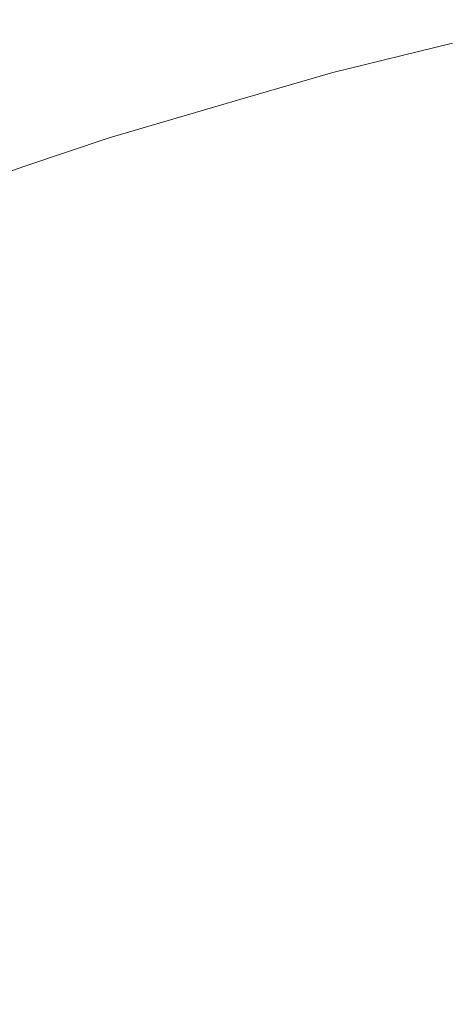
# Model space of a CAD drawing. Header units: centimetres. Extents: x -26 to 27.3, y 37.2 to 39.
# Tile 64 of 256: x -25.89148 to -25.88339, y 38.97925 to 38.9977. Entities that reach past the tile are written whole.
import ezdxf

# ---------------------------------------------------------------- set-up
doc = ezdxf.new("R2010")
doc.units = ezdxf.units.CM
doc.header["$LTSCALE"] = 2.54
doc.layers.add('Lucido design-1', color=7, linetype='Continuous')

# ---------------------------------------------------------------- blocks, each defined once
blk = doc.blocks.new('Gruppo-6-1')
at = {"color": 7, "linetype": 'Continuous', "lineweight": 9}
for points, invisible_edges in [([(-25.88337, 38.997254, -349.382667), (-25.885616, 38.996705, -349.382667), (-25.885603, 38.996659, -349.379592), (-25.881367, 38.997695, -349.379592)], 14), ([(-25.88337, 38.997254, -373.34943), (-25.885616, 38.996705, -373.34943), (-25.885603, 38.996659, -373.346355), (-25.881367, 38.997695, -373.346355)], 14), ([(-25.881357, 38.997649, -349.987027), (-25.885591, 38.996613, -349.987027), (-25.885616, 38.996705, -349.982667), (-25.88337, 38.997254, -349.982667)], 11), ([(-25.881357, 38.997649, -373.95379), (-25.885591, 38.996613, -373.95379), (-25.885616, 38.996705, -373.94943), (-25.88337, 38.997254, -373.94943)], 11), ([(-25.885548, 38.996452, -349.375446), (-25.881321, 38.997487, -349.375446), (-25.881367, 38.997695, -349.379592), (-25.885603, 38.996659, -349.379592)], 15), ([(-25.885548, 38.996452, -373.342209), (-25.881321, 38.997487, -373.342209), (-25.881367, 38.997695, -373.346355), (-25.885603, 38.996659, -373.346355)], 15), ([(-25.885591, 38.996613, -349.987027), (-25.881357, 38.997649, -349.987027), (-25.881299, 38.997389, -349.991159), (-25.885522, 38.996356, -349.991159)], 15), ([(-25.885591, 38.996613, -373.95379), (-25.881357, 38.997649, -373.95379), (-25.881299, 38.997389, -373.957922), (-25.885522, 38.996356, -373.957922)], 15), ([(-25.885448, 38.99608, -349.37131), (-25.881238, 38.99711, -349.37131), (-25.881321, 38.997487, -349.375446), (-25.885548, 38.996452, -349.375446)], 15), ([(-25.885448, 38.99608, -373.338073), (-25.881238, 38.99711, -373.338073), (-25.881321, 38.997487, -373.342209), (-25.885548, 38.996452, -373.342209)], 15), ([(-25.885522, 38.996356, -349.991159), (-25.881299, 38.997389, -349.991159), (-25.881205, 38.996963, -349.995273), (-25.885409, 38.995934, -349.995273)], 15), ([(-25.885522, 38.996356, -373.957922), (-25.881299, 38.997389, -373.957922), (-25.881205, 38.996963, -373.962036), (-25.885409, 38.995934, -373.962036)], 15), ([(-25.885616, 38.996705, -349.382667), (-25.88337, 38.997254, -349.382667), (-25.88337, 38.997254, -349.982667), (-25.885616, 38.996705, -349.982667)], 10), ([(-25.885616, 38.996705, -373.34943), (-25.88337, 38.997254, -373.34943), (-25.88337, 38.997254, -373.94943), (-25.885616, 38.996705, -373.94943)], 10), ([(-25.885304, 38.995541, -349.367189), (-25.881117, 38.996565, -349.367189), (-25.881238, 38.99711, -349.37131), (-25.885448, 38.99608, -349.37131)], 15), ([(-25.885304, 38.995541, -373.333952), (-25.881117, 38.996565, -373.333952), (-25.881238, 38.99711, -373.338073), (-25.885448, 38.99608, -373.338073)], 15), ([(-25.885409, 38.995934, -349.995273), (-25.881205, 38.996963, -349.995273), (-25.881074, 38.996371, -349.999363), (-25.885252, 38.995349, -349.999363)], 15), ([(-25.885409, 38.995934, -373.962036), (-25.881205, 38.996963, -373.962036), (-25.881074, 38.996371, -373.966126), (-25.885252, 38.995349, -373.966126)], 15), ([(-25.887399, 38.996185, -349.382667), (-25.889804, 38.995484, -349.382667), (-25.88979, 38.995439, -349.379592), (-25.885603, 38.996659, -349.379592)], 14), ([(-25.887399, 38.996185, -373.34943), (-25.889804, 38.995484, -373.34943), (-25.88979, 38.995439, -373.346355), (-25.885603, 38.996659, -373.346355)], 14), ([(-25.885591, 38.996613, -349.987027), (-25.889776, 38.995393, -349.987027), (-25.889804, 38.995484, -349.982667), (-25.887399, 38.996185, -349.982667)], 11), ([(-25.885591, 38.996613, -373.95379), (-25.889776, 38.995393, -373.95379), (-25.889804, 38.995484, -373.94943), (-25.887399, 38.996185, -373.94943)], 11), ([(-25.889726, 38.995235, -349.375446), (-25.885548, 38.996452, -349.375446), (-25.885603, 38.996659, -349.379592), (-25.88979, 38.995439, -349.379592)], 15), ([(-25.889726, 38.995235, -373.342209), (-25.885548, 38.996452, -373.342209), (-25.885603, 38.996659, -373.346355), (-25.88979, 38.995439, -373.346355)], 15), ([(-25.889776, 38.995393, -349.987027), (-25.885591, 38.996613, -349.987027), (-25.885522, 38.996356, -349.991159), (-25.889696, 38.995139, -349.991159)], 15), ([(-25.889776, 38.995393, -373.95379), (-25.885591, 38.996613, -373.95379), (-25.885522, 38.996356, -373.957922), (-25.889696, 38.995139, -373.957922)], 15), ([(-25.885603, 38.996659, -349.379592), (-25.885616, 38.996705, -349.382667), (-25.887399, 38.996185, -349.382667)], 9), ([(-25.885616, 38.996705, -349.982667), (-25.887399, 38.996185, -349.982667), (-25.887399, 38.996185, -349.382667), (-25.885616, 38.996705, -349.382667)], 10), ([(-25.887399, 38.996185, -349.982667), (-25.885616, 38.996705, -349.982667), (-25.885591, 38.996613, -349.987027)], 10), ([(-25.885603, 38.996659, -373.346355), (-25.885616, 38.996705, -373.34943), (-25.887399, 38.996185, -373.34943)], 9), ([(-25.885616, 38.996705, -373.94943), (-25.887399, 38.996185, -373.94943), (-25.887399, 38.996185, -373.34943), (-25.885616, 38.996705, -373.34943)], 10), ([(-25.887399, 38.996185, -373.94943), (-25.885616, 38.996705, -373.94943), (-25.885591, 38.996613, -373.95379)], 10), ([(-25.88961, 38.994867, -349.37131), (-25.885448, 38.99608, -349.37131), (-25.885548, 38.996452, -349.375446), (-25.889726, 38.995235, -349.375446)], 15), ([(-25.88961, 38.994867, -373.338073), (-25.885448, 38.99608, -373.338073), (-25.885548, 38.996452, -373.342209), (-25.889726, 38.995235, -373.342209)], 15), ([(-25.885115, 38.994836, -349.363092), (-25.880959, 38.995853, -349.363092), (-25.881117, 38.996565, -349.367189), (-25.885304, 38.995541, -349.367189)], 15), ([(-25.885115, 38.994836, -373.329855), (-25.880959, 38.995853, -373.329855), (-25.881117, 38.996565, -373.333952), (-25.885304, 38.995541, -373.333952)], 15), ([(-25.889696, 38.995139, -349.991159), (-25.885522, 38.996356, -349.991159), (-25.885409, 38.995934, -349.995273), (-25.889564, 38.994723, -349.995273)], 15), ([(-25.889696, 38.995139, -373.957922), (-25.885522, 38.996356, -373.957922), (-25.885409, 38.995934, -373.962036), (-25.889564, 38.994723, -373.962036)], 15), ([(-25.885252, 38.995349, -349.999363), (-25.881074, 38.996371, -349.999363), (-25.880906, 38.995616, -350.00342), (-25.885052, 38.994602, -350.00342)], 15), ([(-25.885252, 38.995349, -373.966126), (-25.881074, 38.996371, -373.966126), (-25.880906, 38.995616, -373.970183), (-25.885052, 38.994602, -373.970183)], 15), ([(-25.889804, 38.995484, -349.382667), (-25.887399, 38.996185, -349.382667), (-25.887399, 38.996185, -349.982667), (-25.889804, 38.995484, -349.982667)], 10), ([(-25.889804, 38.995484, -373.34943), (-25.887399, 38.996185, -373.34943), (-25.887399, 38.996185, -373.94943), (-25.889804, 38.995484, -373.94943)], 10), ([(-25.889442, 38.994334, -349.367189), (-25.885304, 38.995541, -349.367189), (-25.885448, 38.99608, -349.37131), (-25.88961, 38.994867, -349.37131)], 15), ([(-25.889442, 38.994334, -373.333952), (-25.885304, 38.995541, -373.333952), (-25.885448, 38.99608, -373.338073), (-25.88961, 38.994867, -373.338073)], 15), ([(-25.889564, 38.994723, -349.995273), (-25.885409, 38.995934, -349.995273), (-25.885252, 38.995349, -349.999363), (-25.889382, 38.994145, -349.999363)], 15), ([(-25.889564, 38.994723, -373.962036), (-25.885409, 38.995934, -373.962036), (-25.885252, 38.995349, -373.966126), (-25.889382, 38.994145, -373.966126)], 15), ([(-25.884882, 38.993966, -349.359025), (-25.880764, 38.994974, -349.359025), (-25.880959, 38.995853, -349.363092), (-25.885115, 38.994836, -349.363092)], 15), ([(-25.884882, 38.993966, -373.325788), (-25.880764, 38.994974, -373.325788), (-25.880959, 38.995853, -373.329855), (-25.885115, 38.994836, -373.329855)], 15), ([(-25.889223, 38.993639, -349.363092), (-25.885115, 38.994836, -349.363092), (-25.885304, 38.995541, -349.367189), (-25.889442, 38.994334, -349.367189)], 15), ([(-25.889223, 38.993639, -373.329855), (-25.885115, 38.994836, -373.329855), (-25.885304, 38.995541, -373.333952), (-25.889442, 38.994334, -373.333952)], 15), ([(-25.885052, 38.994602, -350.00342), (-25.880906, 38.995616, -350.00342), (-25.880703, 38.994699, -350.007438), (-25.884809, 38.993694, -350.007438)], 15), ([(-25.885052, 38.994602, -373.970183), (-25.880906, 38.995616, -373.970183), (-25.880703, 38.994699, -373.974201), (-25.884809, 38.993694, -373.974201)], 15), ([(-25.891383, 38.994948, -349.382667), (-25.893936, 38.994081, -349.382667), (-25.89392, 38.994037, -349.379592), (-25.88979, 38.995439, -349.379592)], 14), ([(-25.891383, 38.994948, -373.34943), (-25.893936, 38.994081, -373.34943), (-25.89392, 38.994037, -373.346355), (-25.88979, 38.995439, -373.346355)], 14), ([(-25.889776, 38.995393, -349.987027), (-25.893903, 38.993992, -349.987027), (-25.893936, 38.994081, -349.982667), (-25.891383, 38.994948, -349.982667)], 11), ([(-25.889776, 38.995393, -373.95379), (-25.893903, 38.993992, -373.95379), (-25.893936, 38.994081, -373.94943), (-25.891383, 38.994948, -373.94943)], 11), ([(-25.893846, 38.993836, -349.375446), (-25.889726, 38.995235, -349.375446), (-25.88979, 38.995439, -349.379592), (-25.89392, 38.994037, -349.379592)], 15), ([(-25.893846, 38.993836, -373.342209), (-25.889726, 38.995235, -373.342209), (-25.88979, 38.995439, -373.346355), (-25.89392, 38.994037, -373.346355)], 15), ([(-25.893903, 38.993992, -349.987027), (-25.889776, 38.995393, -349.987027), (-25.889696, 38.995139, -349.991159), (-25.893812, 38.993742, -349.991159)], 15), ([(-25.893903, 38.993992, -373.95379), (-25.889776, 38.995393, -373.95379), (-25.889696, 38.995139, -373.957922), (-25.893812, 38.993742, -373.957922)], 15), ([(-25.88979, 38.995439, -349.379592), (-25.889804, 38.995484, -349.382667), (-25.891383, 38.994948, -349.382667)], 9), ([(-25.889804, 38.995484, -349.982667), (-25.891383, 38.994948, -349.982667), (-25.891383, 38.994948, -349.382667), (-25.889804, 38.995484, -349.382667)], 10), ([(-25.891383, 38.994948, -349.982667), (-25.889804, 38.995484, -349.982667), (-25.889776, 38.995393, -349.987027)], 10), ([(-25.88979, 38.995439, -373.346355), (-25.889804, 38.995484, -373.34943), (-25.891383, 38.994948, -373.34943)], 9), ([(-25.889804, 38.995484, -373.94943), (-25.891383, 38.994948, -373.94943), (-25.891383, 38.994948, -373.34943), (-25.889804, 38.995484, -373.34943)], 10), ([(-25.891383, 38.994948, -373.94943), (-25.889804, 38.995484, -373.94943), (-25.889776, 38.995393, -373.95379)], 10), ([(-25.889382, 38.994145, -349.999363), (-25.885252, 38.995349, -349.999363), (-25.885052, 38.994602, -350.00342), (-25.88915, 38.993407, -350.00342)], 15), ([(-25.889382, 38.994145, -373.966126), (-25.885252, 38.995349, -373.966126), (-25.885052, 38.994602, -373.970183), (-25.88915, 38.993407, -373.970183)], 15), ([(-25.893714, 38.993473, -349.37131), (-25.88961, 38.994867, -349.37131), (-25.889726, 38.995235, -349.375446), (-25.893846, 38.993836, -349.375446)], 15), ([(-25.893714, 38.993473, -373.338073), (-25.88961, 38.994867, -373.338073), (-25.889726, 38.995235, -373.342209), (-25.893846, 38.993836, -373.342209)], 15), ([(-25.893812, 38.993742, -349.991159), (-25.889696, 38.995139, -349.991159), (-25.889564, 38.994723, -349.995273), (-25.893663, 38.993332, -349.995273)], 15), ([(-25.893812, 38.993742, -373.957922), (-25.889696, 38.995139, -373.957922), (-25.889564, 38.994723, -373.962036), (-25.893663, 38.993332, -373.962036)], 15), ([(-25.893936, 38.994081, -349.382667), (-25.891383, 38.994948, -349.382667), (-25.891383, 38.994948, -349.982667), (-25.893936, 38.994081, -349.982667)], 10), ([(-25.893936, 38.994081, -373.34943), (-25.891383, 38.994948, -373.34943), (-25.891383, 38.994948, -373.94943), (-25.893936, 38.994081, -373.94943)], 10), ([(-25.884605, 38.992933, -349.354995), (-25.880533, 38.993929, -349.354995), (-25.880764, 38.994974, -349.359025), (-25.884882, 38.993966, -349.359025)], 15), ([(-25.884605, 38.992933, -373.321758), (-25.880533, 38.993929, -373.321758), (-25.880764, 38.994974, -373.325788), (-25.884882, 38.993966, -373.325788)], 15), ([(-25.893524, 38.992949, -349.367189), (-25.889442, 38.994334, -349.367189), (-25.88961, 38.994867, -349.37131), (-25.893714, 38.993473, -349.37131)], 15), ([(-25.893524, 38.992949, -373.333952), (-25.889442, 38.994334, -373.333952), (-25.88961, 38.994867, -373.338073), (-25.893714, 38.993473, -373.338073)], 15), ([(-25.888952, 38.99278, -349.359025), (-25.884882, 38.993966, -349.359025), (-25.885115, 38.994836, -349.363092), (-25.889223, 38.993639, -349.363092)], 15), ([(-25.888952, 38.99278, -373.325788), (-25.884882, 38.993966, -373.325788), (-25.885115, 38.994836, -373.329855), (-25.889223, 38.993639, -373.329855)], 15), ([(-25.893663, 38.993332, -349.995273), (-25.889564, 38.994723, -349.995273), (-25.889382, 38.994145, -349.999363), (-25.893456, 38.992762, -349.999363)], 15), ([(-25.893663, 38.993332, -373.962036), (-25.889564, 38.994723, -373.962036), (-25.889382, 38.994145, -373.966126), (-25.893456, 38.992762, -373.966126)], 15), ([(-25.88915, 38.993407, -350.00342), (-25.885052, 38.994602, -350.00342), (-25.884809, 38.993694, -350.007438), (-25.888867, 38.992511, -350.007438)], 15), ([(-25.88915, 38.993407, -373.970183), (-25.885052, 38.994602, -373.970183), (-25.884809, 38.993694, -373.974201), (-25.888867, 38.992511, -373.974201)], 15), ([(-25.884809, 38.993694, -350.007438), (-25.880703, 38.994699, -350.007438), (-25.880464, 38.993621, -350.011411), (-25.884523, 38.992628, -350.011411)], 15), ([(-25.884809, 38.993694, -373.974201), (-25.880703, 38.994699, -373.974201), (-25.880464, 38.993621, -373.978174), (-25.884523, 38.992628, -373.978174)], 15), ([(-25.893274, 38.992263, -349.363092), (-25.889223, 38.993639, -349.363092), (-25.889442, 38.994334, -349.367189), (-25.893524, 38.992949, -349.367189)], 15), ([(-25.893274, 38.992263, -373.329855), (-25.889223, 38.993639, -373.329855), (-25.889442, 38.994334, -373.333952), (-25.893524, 38.992949, -373.333952)], 15), ([(-25.893456, 38.992762, -349.999363), (-25.889382, 38.994145, -349.999363), (-25.88915, 38.993407, -350.00342), (-25.893191, 38.992035, -350.00342)], 15), ([(-25.893456, 38.992762, -373.966126), (-25.889382, 38.994145, -373.966126), (-25.88915, 38.993407, -373.970183), (-25.893191, 38.992035, -373.970183)], 15), ([(-25.88863, 38.99176, -349.354995), (-25.884605, 38.992933, -349.354995), (-25.884882, 38.993966, -349.359025), (-25.888952, 38.99278, -349.359025)], 15), ([(-25.88863, 38.99176, -373.321758), (-25.884605, 38.992933, -373.321758), (-25.884882, 38.993966, -373.325788), (-25.888952, 38.99278, -373.325788)], 15), ([(-25.884285, 38.991737, -349.35101), (-25.880265, 38.992721, -349.35101), (-25.880533, 38.993929, -349.354995), (-25.884605, 38.992933, -349.354995)], 15), ([(-25.884285, 38.991737, -373.317773), (-25.880265, 38.992721, -373.317773), (-25.880533, 38.993929, -373.321758), (-25.884605, 38.992933, -373.321758)], 15), ([(-25.888867, 38.992511, -350.007438), (-25.884809, 38.993694, -350.007438), (-25.884523, 38.992628, -350.011411), (-25.888535, 38.991459, -350.011411)], 15), ([(-25.888867, 38.992511, -373.974201), (-25.884809, 38.993694, -373.974201), (-25.884523, 38.992628, -373.978174), (-25.888535, 38.991459, -373.978174)], 15), ([(-25.892966, 38.991417, -349.359025), (-25.888952, 38.99278, -349.359025), (-25.889223, 38.993639, -349.363092), (-25.893274, 38.992263, -349.363092)], 15), ([(-25.892966, 38.991417, -373.325788), (-25.888952, 38.99278, -373.325788), (-25.889223, 38.993639, -373.329855), (-25.893274, 38.992263, -373.329855)], 15), ([(-25.884523, 38.992628, -350.011411), (-25.880464, 38.993621, -350.011411), (-25.88019, 38.992386, -350.015332), (-25.884196, 38.991406, -350.015332)], 15), ([(-25.884523, 38.992628, -373.978174), (-25.880464, 38.993621, -373.978174), (-25.88019, 38.992386, -373.982095), (-25.884196, 38.991406, -373.982095)], 15), ([(-25.893191, 38.992035, -350.00342), (-25.88915, 38.993407, -350.00342), (-25.888867, 38.992511, -350.007438), (-25.89287, 38.991152, -350.007438)], 15), ([(-25.893191, 38.992035, -373.970183), (-25.88915, 38.993407, -373.970183), (-25.888867, 38.992511, -373.974201), (-25.89287, 38.991152, -373.974201)], 15), ([(-25.888258, 38.990579, -349.35101), (-25.884285, 38.991737, -349.35101), (-25.884605, 38.992933, -349.354995), (-25.88863, 38.99176, -349.354995)], 15), ([(-25.888258, 38.990579, -373.317773), (-25.884285, 38.991737, -373.317773), (-25.884605, 38.992933, -373.321758), (-25.88863, 38.99176, -373.321758)], 15), ([(-25.8926, 38.990412, -349.354995), (-25.88863, 38.99176, -349.354995), (-25.888952, 38.99278, -349.359025), (-25.892966, 38.991417, -349.359025)], 15), ([(-25.8926, 38.990412, -373.321758), (-25.88863, 38.99176, -373.321758), (-25.888952, 38.99278, -373.325788), (-25.892966, 38.991417, -373.325788)], 15), ([(-25.888535, 38.991459, -350.011411), (-25.884523, 38.992628, -350.011411), (-25.884196, 38.991406, -350.015332), (-25.888155, 38.990252, -350.015332)], 15), ([(-25.888535, 38.991459, -373.978174), (-25.884523, 38.992628, -373.978174), (-25.884196, 38.991406, -373.982095), (-25.888155, 38.990252, -373.982095)], 15), ([(-25.883921, 38.99038, -349.347077), (-25.87996, 38.991349, -349.347077), (-25.880265, 38.992721, -349.35101), (-25.884285, 38.991737, -349.35101)], 15), ([(-25.883921, 38.99038, -373.31384), (-25.87996, 38.991349, -373.31384), (-25.880265, 38.992721, -373.317773), (-25.884285, 38.991737, -373.317773)], 15), ([(-25.89287, 38.991152, -350.007438), (-25.888867, 38.992511, -350.007438), (-25.888535, 38.991459, -350.011411), (-25.892492, 38.990115, -350.011411)], 15), ([(-25.89287, 38.991152, -373.974201), (-25.888867, 38.992511, -373.974201), (-25.888535, 38.991459, -373.978174), (-25.892492, 38.990115, -373.978174)], 15), ([(-25.884196, 38.991406, -350.015332), (-25.88019, 38.992386, -350.015332), (-25.879882, 38.990996, -350.019194), (-25.883827, 38.99003, -350.019194)], 15), ([(-25.884196, 38.991406, -373.982095), (-25.88019, 38.992386, -373.982095), (-25.879882, 38.990996, -373.985957), (-25.883827, 38.99003, -373.985957)], 15), ([(-25.892177, 38.989248, -349.35101), (-25.888258, 38.990579, -349.35101), (-25.88863, 38.99176, -349.354995), (-25.8926, 38.990412, -349.354995)], 15), ([(-25.892177, 38.989248, -373.317773), (-25.888258, 38.990579, -373.317773), (-25.88863, 38.99176, -373.321758), (-25.8926, 38.990412, -373.321758)], 15), ([(-25.887835, 38.989239, -349.347077), (-25.883921, 38.99038, -349.347077), (-25.884285, 38.991737, -349.35101), (-25.888258, 38.990579, -349.35101)], 15), ([(-25.887835, 38.989239, -373.31384), (-25.883921, 38.99038, -373.31384), (-25.884285, 38.991737, -373.317773), (-25.888258, 38.990579, -373.317773)], 15), ([(-25.892492, 38.990115, -350.011411), (-25.888535, 38.991459, -350.011411), (-25.888155, 38.990252, -350.015332), (-25.89206, 38.988927, -350.015332)], 15), ([(-25.892492, 38.990115, -373.978174), (-25.888535, 38.991459, -373.978174), (-25.888155, 38.990252, -373.982095), (-25.89206, 38.988927, -373.982095)], 15), ([(-25.888155, 38.990252, -350.015332), (-25.884196, 38.991406, -350.015332), (-25.883827, 38.99003, -350.019194), (-25.887726, 38.988894, -350.019194)], 15), ([(-25.888155, 38.990252, -373.982095), (-25.884196, 38.991406, -373.982095), (-25.883827, 38.99003, -373.985957), (-25.887726, 38.988894, -373.985957)], 15), ([(-25.883515, 38.988864, -349.343202), (-25.879621, 38.989817, -349.343202), (-25.87996, 38.991349, -349.347077), (-25.883921, 38.99038, -349.347077)], 15), ([(-25.883515, 38.988864, -373.309965), (-25.879621, 38.989817, -373.309965), (-25.87996, 38.991349, -373.31384), (-25.883921, 38.99038, -373.31384)], 15), ([(-25.883827, 38.99003, -350.019194), (-25.879882, 38.990996, -350.019194), (-25.87954, 38.989452, -350.02299), (-25.883418, 38.988503, -350.02299)], 15), ([(-25.883827, 38.99003, -373.985957), (-25.879882, 38.990996, -373.985957), (-25.87954, 38.989452, -373.989753), (-25.883418, 38.988503, -373.989753)], 15), ([(-25.891696, 38.987928, -349.347077), (-25.887835, 38.989239, -349.347077), (-25.888258, 38.990579, -349.35101), (-25.892177, 38.989248, -349.35101)], 15), ([(-25.891696, 38.987928, -373.31384), (-25.887835, 38.989239, -373.31384), (-25.888258, 38.990579, -373.317773), (-25.892177, 38.989248, -373.317773)], 15), ([(-25.887364, 38.987743, -349.343202), (-25.883515, 38.988864, -349.343202), (-25.883921, 38.99038, -349.347077), (-25.887835, 38.989239, -349.347077)], 15), ([(-25.887364, 38.987743, -373.309965), (-25.883515, 38.988864, -373.309965), (-25.883921, 38.99038, -373.31384), (-25.887835, 38.989239, -373.31384)], 15), ([(-25.89206, 38.988927, -350.015332), (-25.888155, 38.990252, -350.015332), (-25.887726, 38.988894, -350.019194), (-25.891572, 38.987588, -350.019194)], 15), ([(-25.89206, 38.988927, -373.982095), (-25.888155, 38.990252, -373.982095), (-25.887726, 38.988894, -373.985957), (-25.891572, 38.987588, -373.985957)], 15), ([(-25.887726, 38.988894, -350.019194), (-25.883827, 38.99003, -350.019194), (-25.883418, 38.988503, -350.02299), (-25.887251, 38.987386, -350.02299)], 15), ([(-25.887726, 38.988894, -373.985957), (-25.883827, 38.99003, -373.985957), (-25.883418, 38.988503, -373.989753), (-25.887251, 38.987386, -373.989753)], 15), ([(-25.883067, 38.987192, -349.339392), (-25.879246, 38.988127, -349.339392), (-25.879621, 38.989817, -349.343202), (-25.883515, 38.988864, -349.343202)], 15), ([(-25.883067, 38.987192, -373.306155), (-25.879246, 38.988127, -373.306155), (-25.879621, 38.989817, -373.309965), (-25.883515, 38.988864, -373.309965)], 15), ([(-25.883418, 38.988503, -350.02299), (-25.87954, 38.989452, -350.02299), (-25.879165, 38.98776, -350.026716), (-25.882969, 38.986829, -350.026716)], 15), ([(-25.883418, 38.988503, -373.989753), (-25.87954, 38.989452, -373.989753), (-25.879165, 38.98776, -373.993479), (-25.882969, 38.986829, -373.993479)], 15), ([(-25.89116, 38.986454, -349.343202), (-25.887364, 38.987743, -349.343202), (-25.887835, 38.989239, -349.347077), (-25.891696, 38.987928, -349.347077)], 15), ([(-25.89116, 38.986454, -373.309965), (-25.887364, 38.987743, -373.309965), (-25.887835, 38.989239, -373.31384), (-25.891696, 38.987928, -373.31384)], 15), ([(-25.891572, 38.987588, -350.019194), (-25.887726, 38.988894, -350.019194), (-25.887251, 38.987386, -350.02299), (-25.891032, 38.986103, -350.02299)], 15), ([(-25.891572, 38.987588, -373.985957), (-25.887726, 38.988894, -373.985957), (-25.887251, 38.987386, -373.989753), (-25.891032, 38.986103, -373.989753)], 15), ([(-25.886843, 38.986091, -349.339392), (-25.883067, 38.987192, -349.339392), (-25.883515, 38.988864, -349.343202), (-25.887364, 38.987743, -349.343202)], 15), ([(-25.886843, 38.986091, -373.306155), (-25.883067, 38.987192, -373.306155), (-25.883515, 38.988864, -373.309965), (-25.887364, 38.987743, -373.309965)], 15), ([(-25.887251, 38.987386, -350.02299), (-25.883418, 38.988503, -350.02299), (-25.882969, 38.986829, -350.026716), (-25.88673, 38.985733, -350.026716)], 15), ([(-25.887251, 38.987386, -373.989753), (-25.883418, 38.988503, -373.989753), (-25.882969, 38.986829, -373.993479), (-25.88673, 38.985733, -373.993479)], 15), ([(-25.894896, 38.985001, -349.343202), (-25.89116, 38.986454, -349.343202), (-25.891696, 38.987928, -349.347077), (-25.895496, 38.986451, -349.347077)], 15), ([(-25.894896, 38.985001, -373.309965), (-25.89116, 38.986454, -373.309965), (-25.891696, 38.987928, -373.31384), (-25.895496, 38.986451, -373.31384)], 15), ([(-25.895358, 38.986116, -350.019194), (-25.891572, 38.987588, -350.019194), (-25.891032, 38.986103, -350.02299), (-25.894753, 38.984656, -350.02299)], 15), ([(-25.895358, 38.986116, -373.985957), (-25.891572, 38.987588, -373.985957), (-25.891032, 38.986103, -373.989753), (-25.894753, 38.984656, -373.989753)], 15), ([(-25.890567, 38.984827, -349.339392), (-25.886843, 38.986091, -349.339392), (-25.887364, 38.987743, -349.343202), (-25.89116, 38.986454, -349.343202)], 15), ([(-25.890567, 38.984827, -373.306155), (-25.886843, 38.986091, -373.306155), (-25.887364, 38.987743, -373.309965), (-25.89116, 38.986454, -373.309965)], 15), ([(-25.891032, 38.986103, -350.02299), (-25.887251, 38.987386, -350.02299), (-25.88673, 38.985733, -350.026716), (-25.890439, 38.984474, -350.026716)], 15), ([(-25.891032, 38.986103, -373.989753), (-25.887251, 38.987386, -373.989753), (-25.88673, 38.985733, -373.993479), (-25.890439, 38.984474, -373.993479)], 15), ([(-25.886274, 38.984288, -349.335655), (-25.882577, 38.985365, -349.335655), (-25.883067, 38.987192, -349.339392), (-25.886843, 38.986091, -349.339392)], 15), ([(-25.886274, 38.984288, -373.302418), (-25.882577, 38.985365, -373.302418), (-25.883067, 38.987192, -373.306155), (-25.886843, 38.986091, -373.306155)], 15), ([(-25.88673, 38.985733, -350.026716), (-25.882969, 38.986829, -350.026716), (-25.882482, 38.985009, -350.030363), (-25.886163, 38.983936, -350.030363)], 15), ([(-25.88673, 38.985733, -373.993479), (-25.882969, 38.986829, -373.993479), (-25.882482, 38.985009, -373.997126), (-25.886163, 38.983936, -373.997126)], 15), ([(-25.894233, 38.983401, -349.339392), (-25.890567, 38.984827, -349.339392), (-25.89116, 38.986454, -349.343202), (-25.894896, 38.985001, -349.343202)], 15), ([(-25.894233, 38.983401, -373.306155), (-25.890567, 38.984827, -373.306155), (-25.89116, 38.986454, -373.309965), (-25.894896, 38.985001, -373.309965)], 15), ([(-25.894753, 38.984656, -350.02299), (-25.891032, 38.986103, -350.02299), (-25.890439, 38.984474, -350.026716), (-25.894089, 38.983054, -350.026716)], 15), ([(-25.894753, 38.984656, -373.989753), (-25.891032, 38.986103, -373.989753), (-25.890439, 38.984474, -373.993479), (-25.894089, 38.983054, -373.993479)], 15), ([(-25.889921, 38.98305, -349.335655), (-25.886274, 38.984288, -349.335655), (-25.886843, 38.986091, -349.339392), (-25.890567, 38.984827, -349.339392)], 15), ([(-25.889921, 38.98305, -373.302418), (-25.886274, 38.984288, -373.302418), (-25.886843, 38.986091, -373.306155), (-25.890567, 38.984827, -373.306155)], 15), ([(-25.890439, 38.984474, -350.026716), (-25.88673, 38.985733, -350.026716), (-25.886163, 38.983936, -350.030363), (-25.889795, 38.982704, -350.030363)], 15), ([(-25.890439, 38.984474, -373.993479), (-25.88673, 38.985733, -373.993479), (-25.886163, 38.983936, -373.997126), (-25.889795, 38.982704, -373.997126)], 15), ([(-25.885658, 38.982334, -349.331997), (-25.882047, 38.983387, -349.331997), (-25.882577, 38.985365, -349.335655), (-25.886274, 38.984288, -349.335655)], 15), ([(-25.885658, 38.982334, -373.29876), (-25.882047, 38.983387, -373.29876), (-25.882577, 38.985365, -373.302418), (-25.886274, 38.984288, -373.302418)], 15), ([(-25.886163, 38.983936, -350.030363), (-25.882482, 38.985009, -350.030363), (-25.881956, 38.983048, -350.033928), (-25.885553, 38.982, -350.033928)], 15), ([(-25.886163, 38.983936, -373.997126), (-25.882482, 38.985009, -373.997126), (-25.881956, 38.983048, -374.000691), (-25.885553, 38.982, -374.000691)], 15), ([(-25.89351, 38.981654, -349.335655), (-25.889921, 38.98305, -349.335655), (-25.890567, 38.984827, -349.339392), (-25.894233, 38.983401, -349.339392)], 15), ([(-25.89351, 38.981654, -373.302418), (-25.889921, 38.98305, -373.302418), (-25.890567, 38.984827, -373.306155), (-25.894233, 38.983401, -373.306155)], 15), ([(-25.894089, 38.983054, -350.026716), (-25.890439, 38.984474, -350.026716), (-25.889795, 38.982704, -350.030363), (-25.893369, 38.981314, -350.030363)], 15), ([(-25.894089, 38.983054, -373.993479), (-25.890439, 38.984474, -373.993479), (-25.889795, 38.982704, -373.997126), (-25.893369, 38.981314, -373.997126)], 15), ([(-25.88922, 38.981125, -349.331997), (-25.885658, 38.982334, -349.331997), (-25.886274, 38.984288, -349.335655), (-25.889921, 38.98305, -349.335655)], 15), ([(-25.88922, 38.981125, -373.29876), (-25.885658, 38.982334, -373.29876), (-25.886274, 38.984288, -373.302418), (-25.889921, 38.98305, -373.302418)], 15), ([(-25.889795, 38.982704, -350.030363), (-25.886163, 38.983936, -350.030363), (-25.885553, 38.982, -350.033928), (-25.8891, 38.980796, -350.033928)], 15), ([(-25.889795, 38.982704, -373.997126), (-25.886163, 38.983936, -373.997126), (-25.885553, 38.982, -374.000691), (-25.8891, 38.980796, -374.000691)], 15), ([(-25.884996, 38.980234, -349.328425), (-25.881477, 38.98126, -349.328425), (-25.882047, 38.983387, -349.331997), (-25.885658, 38.982334, -349.331997)], 15), ([(-25.884996, 38.980234, -373.295188), (-25.881477, 38.98126, -373.295188), (-25.882047, 38.983387, -373.29876), (-25.885658, 38.982334, -373.29876)], 15), ([(-25.892726, 38.979762, -349.331997), (-25.88922, 38.981125, -349.331997), (-25.889921, 38.98305, -349.335655), (-25.89351, 38.981654, -349.335655)], 15), ([(-25.892726, 38.979762, -373.29876), (-25.88922, 38.981125, -373.29876), (-25.889921, 38.98305, -373.302418), (-25.89351, 38.981654, -373.302418)], 15), ([(-25.885553, 38.982, -350.033928), (-25.881956, 38.983048, -350.033928), (-25.881394, 38.98095, -350.037403), (-25.8849, 38.979928, -350.037403)], 15), ([(-25.885553, 38.982, -374.000691), (-25.881956, 38.983048, -374.000691), (-25.881394, 38.98095, -374.004166), (-25.8849, 38.979928, -374.004166)], 15), ([(-25.893369, 38.981314, -350.030363), (-25.889795, 38.982704, -350.030363), (-25.8891, 38.980796, -350.033928), (-25.892592, 38.979438, -350.033928)], 15), ([(-25.893369, 38.981314, -373.997126), (-25.889795, 38.982704, -373.997126), (-25.8891, 38.980796, -374.000691), (-25.892592, 38.979438, -374.000691)], 15), ([(-25.888467, 38.979056, -349.328425), (-25.884996, 38.980234, -349.328425), (-25.885658, 38.982334, -349.331997), (-25.88922, 38.981125, -349.331997)], 15), ([(-25.888467, 38.979056, -373.295188), (-25.884996, 38.980234, -373.295188), (-25.885658, 38.982334, -373.29876), (-25.88922, 38.981125, -373.29876)], 15), ([(-25.8891, 38.980796, -350.033928), (-25.885553, 38.982, -350.033928), (-25.8849, 38.979928, -350.037403), (-25.888357, 38.978755, -350.037403)], 15), ([(-25.8891, 38.980796, -374.000691), (-25.885553, 38.982, -374.000691), (-25.8849, 38.979928, -374.004166), (-25.888357, 38.978755, -374.004166)], 15), ([(-25.891883, 38.977728, -349.328425), (-25.888467, 38.979056, -349.328425), (-25.88922, 38.981125, -349.331997), (-25.892726, 38.979762, -349.331997)], 15), ([(-25.891883, 38.977728, -373.295188), (-25.888467, 38.979056, -373.295188), (-25.88922, 38.981125, -373.29876), (-25.892726, 38.979762, -373.29876)], 15), ([(-25.884289, 38.977991, -349.324944), (-25.880869, 38.978988, -349.324944), (-25.881477, 38.98126, -349.328425), (-25.884996, 38.980234, -349.328425)], 15), ([(-25.884289, 38.977991, -373.291708), (-25.880869, 38.978988, -373.291708), (-25.881477, 38.98126, -373.295188), (-25.884996, 38.980234, -373.295188)], 15), ([(-25.8849, 38.979928, -350.037403), (-25.881394, 38.98095, -350.037403), (-25.880796, 38.978718, -350.040783), (-25.884205, 38.977725, -350.040783)], 15), ([(-25.8849, 38.979928, -374.004166), (-25.881394, 38.98095, -374.004166), (-25.880796, 38.978718, -374.007546), (-25.884205, 38.977725, -374.007546)], 15), ([(-25.892592, 38.979438, -350.033928), (-25.8891, 38.980796, -350.033928), (-25.888357, 38.978755, -350.037403), (-25.89176, 38.977431, -350.037403)], 15), ([(-25.892592, 38.979438, -374.000691), (-25.8891, 38.980796, -374.000691), (-25.888357, 38.978755, -374.004166), (-25.89176, 38.977431, -374.004166)], 15), ([(-25.887663, 38.976846, -349.324944), (-25.884289, 38.977991, -349.324944), (-25.884996, 38.980234, -349.328425), (-25.888467, 38.979056, -349.328425)], 15), ([(-25.887663, 38.976846, -373.291708), (-25.884289, 38.977991, -373.291708), (-25.884996, 38.980234, -373.295188), (-25.888467, 38.979056, -373.295188)], 15), ([(-25.888357, 38.978755, -350.037403), (-25.8849, 38.979928, -350.037403), (-25.884205, 38.977725, -350.040783), (-25.887567, 38.976583, -350.040783)], 15), ([(-25.888357, 38.978755, -374.004166), (-25.8849, 38.979928, -374.004166), (-25.884205, 38.977725, -374.007546), (-25.887567, 38.976583, -374.007546)], 15)]:
    blk.add_3dface(points, dxfattribs=dict(at, invisible_edges=invisible_edges))

msp = doc.modelspace()

# ---------------------------------------------------------------- block references
at = {"layer": 'Lucido design-1', "color": 7}
msp.add_blockref('Gruppo-6-1', (0, 0), dxfattribs=at)

doc.saveas('drawing.dxf')
